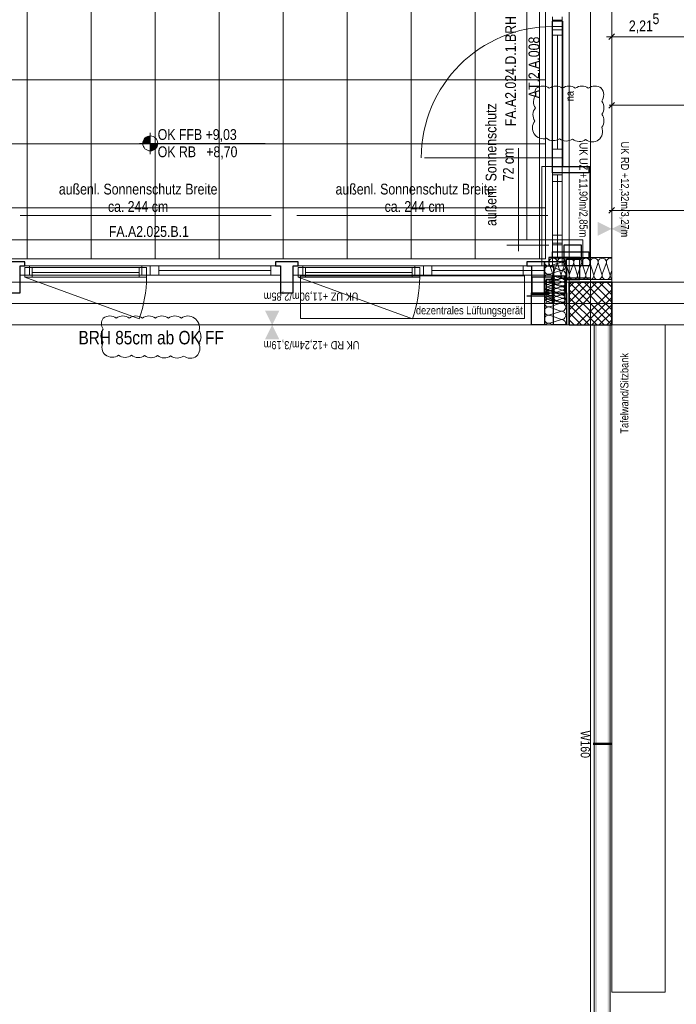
# Model space of a CAD drawing. Extents: x -620 to 300, y 62 to 1112.
# Tile 219 of 235: x -233 to -109, y 643 to 828. Entities that reach past the tile are written whole.
import ezdxf
from ezdxf.lldxf.tags import DXFTag

# ---------------------------------------------------------------- set-up
doc = ezdxf.new("R2010")
doc.units = 0
doc.layers.get('0').update_dxf_attribs({"lineweight": 13})
for name, color, linetype, lineweight, true_color in [('00 -Bauelemente -Gipskarton', 7, 'Continuous', 9, 0xff7fe6), ('30 -33 Aussenwände- 3 Aussenstützen', 7, 'Continuous', 50, 0x0000dd), ('30 -33 Aussenwände- 7 Fassade_ Elemente', 7, 'Continuous', 9, 0x00aacc), ('30 -34 Innenwände- 2 nichttragend', 7, 'Continuous', 18, 0xff7fe6), ('30 -35 Decken- 1 Konstruktion-Träger- Stahlbeton', 7, 'Continuous', 13, 0x33aa00), ('60- 61 allgemeine Ausstattung- 1 Möbel', 9, 'Continuous', 9, 0x808080), ('60- 61 allgemeine Ausstattung- 4 Terrassen', 9, 'Continuous', 9, 0x808080), ('70 -72 Beschriftung- 1 Beschriftung allgemein', 7, 'Continuous', 9, 0xff6633), ('70 -76 Bemaßung- 2 Allgemein', 9, 'Continuous', 5, 0x808080), ('70 -77 Revision- 2 Wolken', 7, 'Continuous', 18, 0x944cff)]:
    doc.layers.add(name, color=color, linetype=linetype, lineweight=lineweight, true_color=true_color)
for name, color, linetype, lineweight in [('30 -33 Aussenwände- 8 Sonnenschutz', 7, 'Continuous', 9), ('70 -71 Achsen- 1 Gebäudeachsen', 7, 'STRICHPUNKT2-A06CPVE5L0', 18), ('70 -72 Beschriftung- 5 Höhenkoten-A06CPVE2L0', 7, 'Continuous', 15), ('70 -75 Raumstempel- 3 Wandstempel', 7, 'Continuous', 50), ('Keine-A06CPVE4L0', 7, 'Continuous', 9)]:
    doc.layers.add(name, color=color, linetype=linetype, lineweight=lineweight)
doc.styles.get("Standard").update_dxf_attribs({"font": 'ARIALN.TTF'})
tags = doc.linetypes.add('grob-A06CPVE1L0', pattern=[14, 3, -8, 3]).pattern_tags.tags
tags[8:9] = [DXFTag(74, 4), DXFTag(75, 0), DXFTag(340, '0'), DXFTag(46, 0.0), DXFTag(50, 0.0), DXFTag(44, 0.0), DXFTag(45, 0.0)]
tags[6:7] = [DXFTag(74, 4), DXFTag(75, 0), DXFTag(340, '0'), DXFTag(46, 0.0), DXFTag(50, 0.0), DXFTag(44, 0.0), DXFTag(45, 0.0)]
tags[4:5] = [DXFTag(74, 4), DXFTag(75, 0), DXFTag(340, '0'), DXFTag(46, 0.0), DXFTag(50, 0.0), DXFTag(44, 0.0), DXFTag(45, 0.0)]
tags = doc.linetypes.add('STRICHPUNKT2-A06CPVE5L0', pattern=[12.7, 6.35, -3.175, 0, -3.175]).pattern_tags.tags
tags[10:11] = [DXFTag(74, 4), DXFTag(75, 0), DXFTag(340, '0'), DXFTag(46, 0.0), DXFTag(50, 0.0), DXFTag(44, 0.0), DXFTag(45, 0.0)]
tags[8:9] = [DXFTag(74, 4), DXFTag(75, 0), DXFTag(340, '0'), DXFTag(46, 0.0), DXFTag(50, 0.0), DXFTag(44, 0.0), DXFTag(45, 0.0)]
tags[6:7] = [DXFTag(74, 4), DXFTag(75, 0), DXFTag(340, '0'), DXFTag(46, 0.0), DXFTag(50, 0.0), DXFTag(44, 0.0), DXFTag(45, 0.0)]
tags[4:5] = [DXFTag(74, 4), DXFTag(75, 0), DXFTag(340, '0'), DXFTag(46, 0.0), DXFTag(50, 0.0), DXFTag(44, 0.0), DXFTag(45, 0.0)]

# ---------------------------------------------------------------- blocks, each defined once
blk = doc.blocks.new('Referenz-A06CPVE6L0')
at = {"layer": '00 -Bauelemente -Gipskarton', "color": 0, "linetype": 'Continuous', "lineweight": 0, "ltscale": 0.13}
for points in [[(-124.63, 770.45), (-124.88, 770.45), (-124.63, 613.45), (-124.88, 613.45)], [(-124.38, 770.45), (-124.63, 770.45), (-124.38, 613.45), (-124.63, 613.45)], [(-122.13, 770.45), (-122.38, 770.45), (-122.13, 613.45), (-122.38, 613.45)], [(-121.88, 770.45), (-122.13, 770.45), (-121.88, 613.45), (-122.13, 613.45)]]:
    blk.add_solid(points, dxfattribs=at)
at = {"layer": '30 -33 Aussenwände- 3 Aussenstützen', "color": 0, "lineweight": 9}
for p, q in [((-129.58, 778.45), (-121.58, 770.45)), ((-122.99, 778.45), (-129.58, 771.87)), ((-124.41, 778.45), (-129.58, 773.28)), ((-125.82, 778.45), (-129.58, 774.7)), ((-127.24, 778.45), (-129.58, 776.11)), ((-128.65, 778.45), (-129.58, 777.52)), ((-128.16, 778.45), (-121.58, 771.87)), ((-126.75, 778.45), (-121.58, 773.28)), ((-125.34, 778.45), (-121.58, 774.7)), ((-123.92, 778.45), (-121.58, 776.11)), ((-122.51, 778.45), (-121.58, 777.52)), ((-129.58, 777.04), (-122.99, 770.45)), ((-121.58, 777.04), (-128.16, 770.45)), ((-129.58, 775.62), (-124.41, 770.45)), ((-121.58, 775.62), (-126.75, 770.45)), ((-125.58, 775.45), (-125.58, 773.45)), ((-129.58, 774.21), (-125.82, 770.45)), ((-126.58, 774.45), (-124.58, 774.45)), ((-121.58, 774.21), (-125.34, 770.45)), ((-129.58, 772.8), (-127.24, 770.45)), ((-129.58, 771.38), (-128.65, 770.45)), ((-121.58, 772.8), (-123.92, 770.45)), ((-121.58, 771.38), (-122.51, 770.45))]:
    blk.add_line(p, q, dxfattribs=at)
at = {"layer": '30 -33 Aussenwände- 3 Aussenstützen', "color": 0, "linetype": 'Continuous', "lineweight": 25, "ltscale": 0.25}
for p, q in [((-121.58, 778.45), (-129.58, 778.45)), ((-129.58, 778.45), (-129.58, 770.45)), ((-121.58, 770.45), (-121.58, 778.45)), ((-129.58, 770.45), (-121.58, 770.45))]:
    blk.add_line(p, q, dxfattribs=at)
at = {"layer": '30 -33 Aussenwände- 7 Fassade_ Elemente', "color": 0, "linetype": 'grob-A06CPVE1L0', "ltscale": 0.13}
for p, q in [((-137.52, 833.45), (-137.52, 786.39)), ((-132.78, 827.35), (-132.78, 800.15)), ((-130.78, 827.35), (-130.78, 800.15)), ((-132.68, 801.75), (-132.68, 825.75)), ((-156.68, 801.75), (-132.68, 801.75)), ((-231.58, 779.4), (-210.15, 771.61)), ((-180.38, 779.4), (-158.95, 771.61)), ((-179.95, 779.65), (-137.95, 779.65)), ((-179.95, 771.65), (-179.95, 779.65)), ((-137.95, 779.65), (-137.95, 771.65)), ((-137.95, 771.65), (-179.95, 771.65))]:
    blk.add_line(p, q, dxfattribs=at)
at = {"layer": '30 -33 Aussenwände- 7 Fassade_ Elemente', "color": 0, "linetype": 'Continuous', "lineweight": 18, "ltscale": 0.18}
for p, q in [((-132.68, 826.35), (-132.68, 828.15)), ((-130.88, 828.15), (-130.88, 826.35)), ((-132.68, 800.15), (-132.68, 827.55)), ((-132.68, 827.55), (-130.88, 827.55)), ((-130.88, 826.35), (-132.68, 826.35)), ((-132.68, 824.75), (-132.68, 826.35)), ((-132.68, 826.35), (-130.88, 826.35)), ((-130.88, 827.55), (-130.88, 800.15)), ((-130.88, 826.35), (-130.88, 824.75)), ((-130.88, 824.75), (-132.68, 824.75)), ((-131.78, 803.35), (-131.78, 824.75)), ((-132.68, 801.75), (-132.68, 803.35)), ((-132.68, 803.35), (-130.88, 803.35)), ((-130.88, 803.35), (-130.88, 801.75)), ((-130.88, 801.75), (-132.68, 801.75)), ((-132.68, 800.15), (-132.68, 801.75)), ((-132.68, 801.75), (-130.88, 801.75)), ((-130.88, 801.75), (-130.88, 800.15)), ((-130.88, 800.15), (-132.68, 800.15)), ((-130.88, 800.15), (-132.68, 800.15)), ((-132.68, 797.35), (-132.68, 798.95)), ((-132.68, 798.95), (-130.88, 798.95)), ((-130.88, 798.95), (-130.88, 797.35)), ((-130.88, 797.35), (-132.68, 797.35)), ((-131.78, 785.45), (-131.78, 797.35)), ((-131.78, 790.14), (-131.78, 785.75)), ((-130.88, 787.29), (-132.68, 787.29)), ((-132.68, 787.29), (-132.68, 785.45)), ((-132.68, 785.75), (-130.88, 785.75)), ((-132.68, 784.15), (-132.68, 785.75)), ((-130.88, 785.45), (-130.88, 787.29)), ((-130.88, 785.75), (-130.88, 784.15)), ((-132.68, 785.45), (-130.88, 785.45)), ((-130.88, 784.15), (-132.68, 784.15)), ((-133.38, 782.25), (-133.38, 781.55)), ((-130.08, 782.25), (-133.38, 782.25)), ((-130.08, 776.45), (-130.08, 782.25)), ((-232.48, 781.55), (-230.68, 781.55)), ((-232.48, 779.75), (-232.48, 781.55)), ((-231.58, 781.2), (-230.18, 781.2)), ((-231.58, 779.4), (-231.58, 781.2)), ((-230.68, 781.55), (-230.68, 779.75)), ((-230.18, 781.2), (-230.18, 779.4)), ((-210.18, 780.3), (-230.18, 780.3)), ((-210.18, 781.2), (-208.78, 781.2)), ((-210.18, 779.4), (-210.18, 781.2)), ((-209.68, 781.55), (-208.08, 781.55)), ((-209.68, 779.75), (-209.68, 781.55)), ((-208.78, 781.2), (-208.78, 779.4)), ((-208.08, 781.55), (-206.48, 781.55)), ((-208.08, 779.75), (-208.08, 781.55)), ((-206.48, 781.55), (-206.48, 779.75)), ((-206.48, 780.65), (-185.48, 780.65)), ((-185.48, 781.55), (-183.68, 781.55)), ((-185.48, 779.75), (-185.48, 781.55)), ((-183.68, 781.55), (-183.68, 779.75)), ((-181.28, 781.55), (-179.48, 781.55)), ((-181.28, 779.75), (-181.28, 781.55)), ((-180.38, 781.2), (-178.98, 781.2)), ((-180.38, 779.4), (-180.38, 781.2)), ((-179.48, 781.55), (-179.48, 779.75)), ((-178.98, 781.2), (-178.98, 779.4)), ((-158.98, 780.3), (-178.98, 780.3)), ((-158.98, 781.2), (-157.58, 781.2)), ((-158.98, 779.4), (-158.98, 781.2)), ((-158.48, 781.55), (-156.88, 781.55)), ((-158.48, 779.75), (-158.48, 781.55)), ((-157.58, 781.2), (-157.58, 779.4)), ((-156.88, 781.55), (-156.88, 779.75)), ((-156.88, 781.55), (-155.28, 781.55)), ((-155.28, 781.55), (-155.28, 779.75)), ((-155.28, 780.65), (-134.28, 780.65)), ((-141.27, 780.65), (-138.22, 780.65)), ((-138.22, 781.55), (-136.62, 781.55)), ((-138.22, 779.75), (-138.22, 781.55)), ((-136.62, 781.55), (-136.62, 779.75)), ((-134.28, 781.55), (-132.48, 781.55)), ((-134.28, 779.75), (-134.28, 781.55)), ((-133.38, 781.55), (-132.48, 781.55)), ((-132.48, 781.55), (-132.48, 776.45)), ((-132.48, 781.55), (-132.48, 779.75)), ((-230.68, 779.75), (-232.48, 779.75)), ((-230.18, 779.4), (-231.58, 779.4)), ((-208.78, 779.4), (-210.18, 779.4)), ((-208.08, 779.75), (-209.68, 779.75)), ((-206.48, 779.75), (-208.08, 779.75)), ((-183.68, 779.75), (-185.48, 779.75)), ((-179.48, 779.75), (-181.28, 779.75)), ((-178.98, 779.4), (-180.38, 779.4)), ((-157.58, 779.4), (-158.98, 779.4)), ((-156.88, 779.75), (-158.48, 779.75)), ((-155.28, 779.75), (-156.88, 779.75)), ((-136.62, 779.75), (-138.22, 779.75)), ((-132.48, 779.75), (-134.28, 779.75)), ((-132.48, 776.45), (-130.08, 776.45))]:
    blk.add_line(p, q, dxfattribs=at)
at = {"layer": '30 -33 Aussenwände- 7 Fassade_ Elemente', "color": 0, "linetype": 'Continuous', "ltscale": 0.13}
for p, q in [((-132.68, 825.75), (-132.68, 827.35)), ((-132.68, 827.35), (-130.88, 827.35)), ((-130.88, 827.35), (-130.88, 825.75)), ((-130.88, 825.75), (-132.68, 825.75)), ((-132.68, 801.75), (-132.68, 825.75)), ((-132.68, 825.75), (-130.88, 825.75)), ((-130.88, 825.75), (-130.88, 801.75)), ((-132.68, 800.15), (-132.68, 801.75)), ((-132.68, 801.75), (-130.88, 801.75)), ((-130.88, 801.75), (-132.68, 801.75)), ((-130.88, 801.75), (-130.88, 800.15)), ((-130.88, 800.15), (-132.68, 800.15)), ((-130.88, 798.95), (-132.68, 798.95)), ((-132.68, 798.95), (-132.68, 785.45)), ((-130.88, 785.45), (-130.88, 798.95)), ((-132.68, 790.14), (-132.68, 784.15)), ((-130.88, 784.15), (-130.88, 790.14)), ((-126.98, 786.39), (-289.18, 786.39)), ((-141.27, 786.39), (-133.38, 786.39)), ((-126.98, 781.55), (-126.98, 786.39)), ((-141.27, 785.39), (-133.38, 785.39)), ((-132.68, 785.45), (-130.88, 785.45)), ((-132.68, 784.15), (-130.88, 784.15)), ((-133.22, 781.51), (-131.22, 782.16)), ((-127.58, 783.09), (-121.58, 783.09)), ((-127.58, 778.95), (-127.58, 783.09)), ((-121.58, 783.09), (-121.58, 778.95)), ((-232.48, 781.55), (-208.08, 781.55)), ((-232.48, 779.75), (-232.48, 781.55)), ((-231.58, 781.2), (-208.78, 781.2)), ((-231.58, 779.4), (-231.58, 781.2)), ((-208.78, 781.2), (-208.78, 779.4)), ((-208.08, 781.55), (-208.08, 779.75)), ((-208.08, 781.55), (-183.68, 781.55)), ((-183.68, 781.55), (-183.68, 779.75)), ((-181.28, 781.55), (-156.88, 781.55)), ((-181.28, 779.75), (-181.28, 781.55)), ((-180.38, 781.2), (-157.58, 781.2)), ((-180.38, 779.4), (-180.38, 781.2)), ((-157.58, 781.2), (-157.58, 779.4)), ((-156.88, 781.55), (-132.48, 781.55)), ((-156.88, 779.75), (-156.88, 781.55)), ((-141.27, 781.55), (-136.62, 781.55)), ((-136.62, 781.55), (-136.62, 779.75)), ((-132.64, 779.95), (-133.29, 781.95)), ((-131.22, 780.7), (-133.22, 781.44)), ((-133.22, 779.98), (-131.22, 780.62)), ((-133.22, 779.98), (-131.22, 780.62)), ((-131.83, 781.95), (-132.57, 779.95)), ((-132.48, 781.55), (-132.48, 779.75)), ((-131.11, 779.95), (-131.75, 781.95)), ((-131.11, 779.95), (-131.75, 781.95)), ((-130.3, 781.95), (-131.04, 779.95)), ((-130.3, 781.95), (-131.04, 779.95)), ((-129.58, 779.95), (-130.22, 781.95)), ((-130.08, 770.45), (-130.08, 781.55)), ((-130.08, 781.55), (-126.98, 781.55)), ((-128.76, 781.95), (-129.5, 779.95)), ((-128.05, 779.95), (-128.69, 781.95)), ((-127.23, 781.95), (-127.97, 779.95)), ((-126.51, 779.95), (-127.16, 781.95)), ((-125.7, 781.95), (-126.44, 779.95)), ((-124.98, 779.95), (-125.63, 781.95)), ((-124.98, 779.95), (-125.63, 781.95)), ((-124.17, 781.95), (-124.91, 779.95)), ((-124.17, 781.95), (-124.91, 779.95)), ((-123.45, 779.95), (-124.09, 781.95)), ((-123.45, 779.95), (-124.09, 781.95)), ((-122.64, 781.95), (-123.38, 779.95)), ((-121.92, 779.95), (-122.56, 781.95)), ((-121.84, 779.95), (-121.58, 780.67)), ((-208.08, 779.75), (-232.48, 779.75)), ((-208.78, 779.4), (-231.58, 779.4)), ((-183.68, 779.75), (-208.08, 779.75)), ((-156.88, 779.75), (-181.28, 779.75)), ((-157.58, 779.4), (-180.38, 779.4)), ((-132.48, 779.75), (-156.88, 779.75)), ((-136.62, 779.75), (-141.27, 779.75)), ((-132.98, 778.73), (-133.58, 778.92)), ((-133.58, 778.49), (-132.98, 778.71)), ((-132.98, 778.27), (-133.58, 778.46)), ((-132.98, 778.27), (-133.58, 778.46)), ((-131.22, 779.17), (-133.22, 779.91)), ((-131.22, 779.17), (-133.22, 779.91)), ((-133.22, 778.45), (-131.22, 779.09)), ((-131.22, 777.64), (-133.22, 778.37)), ((-130.88, 779.28), (-131.88, 779.61)), ((-131.88, 778.88), (-130.88, 779.25)), ((-130.88, 778.52), (-131.88, 778.84)), ((-130.88, 778.52), (-131.88, 778.84)), ((-131.88, 778.11), (-130.88, 778.48)), ((-131.88, 778.11), (-130.88, 778.48)), ((-121.58, 778.95), (-127.58, 778.95)), ((-133.58, 778.03), (-132.98, 778.25)), ((-133.58, 778.03), (-132.98, 778.25)), ((-132.98, 777.81), (-133.58, 778)), ((-133.58, 777.57), (-132.98, 777.79)), ((-132.98, 777.35), (-133.58, 777.55)), ((-133.58, 777.11), (-132.98, 777.33)), ((-132.98, 776.89), (-133.58, 777.09)), ((-133.58, 776.65), (-132.98, 776.87)), ((-132.98, 776.43), (-133.58, 776.63)), ((-133.22, 776.92), (-131.22, 777.56)), ((-131.22, 776.1), (-133.22, 776.84)), ((-130.88, 777.75), (-131.88, 778.07)), ((-131.88, 777.34), (-130.88, 777.71)), ((-130.88, 776.99), (-131.88, 777.31)), ((-131.88, 776.58), (-130.88, 776.95)), ((-130.88, 776.22), (-131.88, 776.54)), ((-130.88, 776.22), (-131.88, 776.54)), ((-134.22, 776.45), (-130.08, 776.45)), ((-134.22, 770.45), (-134.22, 776.45)), ((-133.58, 776.19), (-132.98, 776.41)), ((-132.98, 775.97), (-133.58, 776.17)), ((-133.58, 775.73), (-132.98, 775.95)), ((-132.98, 775.51), (-133.58, 775.71)), ((-132.98, 775.51), (-133.58, 775.71)), ((-133.58, 775.27), (-132.98, 775.49)), ((-133.58, 775.27), (-132.98, 775.49)), ((-132.98, 775.05), (-133.58, 775.25)), ((-132.98, 775.05), (-133.58, 775.25)), ((-133.58, 774.81), (-132.98, 775.03)), ((-132.98, 774.59), (-133.58, 774.79)), ((-133.22, 775.39), (-131.22, 776.03)), ((-131.22, 774.57), (-133.22, 775.31)), ((-131.88, 775.81), (-130.88, 776.18)), ((-131.88, 775.81), (-130.88, 776.18)), ((-130.88, 775.45), (-131.88, 775.77)), ((-130.88, 775.45), (-131.88, 775.77)), ((-131.88, 775.05), (-130.88, 775.42)), ((-130.88, 774.69), (-131.88, 775.01)), ((-130.08, 776.45), (-130.08, 770.45)), ((-125.58, 775.45), (-125.58, 773.45)), ((-125.58, 775.45), (-125.58, 773.45)), ((-125.58, 775.45), (-125.58, 773.45)), ((-132.98, 774.57), (-133.3, 774.45)), ((-133.22, 773.85), (-131.22, 774.5)), ((-133.22, 773.85), (-131.22, 774.5)), ((-131.22, 773.04), (-133.22, 773.78)), ((-131.22, 773.04), (-133.22, 773.78)), ((-133.22, 772.32), (-131.22, 772.96)), ((-133.22, 772.32), (-131.22, 772.96)), ((-130.88, 774.65), (-131.41, 774.45)), ((-124.58, 774.45), (-126.58, 774.45)), ((-126.58, 774.45), (-124.58, 774.45)), ((-124.58, 774.45), (-126.58, 774.45)), ((-131.22, 771.51), (-133.22, 772.25)), ((-133.22, 770.79), (-131.22, 771.43)), ((-286.08, 770.45), (-130.08, 770.45)), ((-136.62, 770.45), (-141.27, 770.45)), ((-130.08, 770.45), (-134.22, 770.45)), ((-133.22, 770.71), (-132.51, 770.45))]:
    blk.add_line(p, q, dxfattribs=at)
at = {"layer": '30 -33 Aussenwände- 7 Fassade_ Elemente', "color": 0}
for p, q in [((-134.68, 781.55), (-134.68, 800.15)), ((-134.68, 800.15), (-132.68, 800.15)), ((-132.68, 800.15), (-132.68, 798.55)), ((-130.88, 800.15), (-132.68, 800.15)), ((-130.88, 800.15), (-132.68, 800.15)), ((-130.88, 798.55), (-130.88, 800.15)), ((-125.68, 800.15), (-130.88, 800.15)), ((-125.68, 781.55), (-125.68, 800.15)), ((-132.68, 798.55), (-130.88, 798.55)), ((-130.88, 798.55), (-132.68, 798.55)), ((-132.68, 783.15), (-132.68, 798.55)), ((-132.68, 783.15), (-132.68, 798.55)), ((-132.68, 798.55), (-130.88, 798.55)), ((-131.78, 798.55), (-131.78, 783.15)), ((-130.88, 798.55), (-130.88, 783.15)), ((-132.68, 781.55), (-132.68, 783.15)), ((-132.68, 783.15), (-130.88, 783.15)), ((-130.88, 783.15), (-132.68, 783.15)), ((-130.88, 783.15), (-132.68, 783.15)), ((-130.88, 783.15), (-130.88, 781.55)), ((-132.68, 781.55), (-134.68, 781.55)), ((-130.88, 781.55), (-132.68, 781.55)), ((-130.88, 781.55), (-132.68, 781.55)), ((-130.88, 781.55), (-125.68, 781.55))]:
    blk.add_line(p, q, dxfattribs=at)
at = {"layer": '30 -33 Aussenwände- 7 Fassade_ Elemente', "color": 0, "linetype": 'Continuous', "lineweight": 25, "ltscale": 0.25}
for p, q in [((-132.68, 798.95), (-132.68, 800.15)), ((-132.68, 800.15), (-125.88, 800.15)), ((-125.88, 798.95), (-132.68, 798.95)), ((-125.88, 800.15), (-125.88, 798.95)), ((-132.68, 782.95), (-132.68, 784.15)), ((-132.68, 784.15), (-125.88, 784.15)), ((-127.28, 785.39), (-130.58, 785.39)), ((-130.58, 785.39), (-130.58, 781.55)), ((-127.28, 782.75), (-127.28, 785.39)), ((-125.88, 784.15), (-125.88, 782.95)), ((-231.58, 782.25), (-235.78, 782.25)), ((-231.58, 781.55), (-231.58, 782.25)), ((-184.58, 782.25), (-184.58, 781.55)), ((-180.38, 782.25), (-184.58, 782.25)), ((-180.38, 781.55), (-180.38, 782.25)), ((-137.52, 782.25), (-137.52, 781.55)), ((-134.22, 782.25), (-137.52, 782.25)), ((-134.22, 776.45), (-134.22, 782.25)), ((-133.38, 782.25), (-134.22, 782.25)), ((-134.22, 782.25), (-134.22, 776.45)), ((-127.58, 783.09), (-133.38, 783.09)), ((-133.38, 783.09), (-133.38, 782.25)), ((-133.38, 782.25), (-133.38, 781.55)), ((-130.08, 782.25), (-133.38, 782.25)), ((-125.88, 782.95), (-132.68, 782.95)), ((-130.08, 781.55), (-130.08, 782.75)), ((-130.08, 782.75), (-127.28, 782.75)), ((-130.08, 776.45), (-130.08, 782.25)), ((-127.58, 778.95), (-127.58, 783.09)), ((-232.48, 776.45), (-232.48, 781.55)), ((-232.48, 781.55), (-231.58, 781.55)), ((-184.58, 781.55), (-183.68, 781.55)), ((-183.68, 781.55), (-183.68, 776.45)), ((-181.28, 776.45), (-181.28, 781.55)), ((-181.28, 781.55), (-180.38, 781.55)), ((-137.52, 781.55), (-136.62, 781.55)), ((-136.62, 781.55), (-136.62, 776.45)), ((-133.38, 781.55), (-132.48, 781.55)), ((-132.48, 781.55), (-132.48, 776.45)), ((-130.58, 781.55), (-130.08, 781.55)), ((-125.58, 781.55), (-130.08, 781.55)), ((-130.08, 781.55), (-130.08, 779.25)), ((-136.52, 776.15), (-136.52, 779.45)), ((-136.52, 779.45), (-132.68, 779.45)), ((-132.68, 778.95), (-133.88, 778.95)), ((-133.88, 778.95), (-133.88, 776.15)), ((-132.68, 774.45), (-132.68, 779.65)), ((-132.68, 779.65), (-130.38, 779.65)), ((-132.68, 779.45), (-132.68, 778.95)), ((-130.38, 779.65), (-130.38, 774.45)), ((-130.08, 779.25), (-125.58, 779.25)), ((-130.08, 776.45), (-130.08, 778.95)), ((-130.08, 778.95), (-127.58, 778.95)), ((-234.88, 776.45), (-232.48, 776.45)), ((-183.68, 776.45), (-181.28, 776.45)), ((-132.68, 775.85), (-137.52, 775.85)), ((-136.62, 776.45), (-134.22, 776.45)), ((-136.62, 776.45), (-134.22, 776.45)), ((-136.62, 770.45), (-136.62, 776.45)), ((-133.88, 776.15), (-136.52, 776.15)), ((-134.22, 776.45), (-134.22, 770.45)), ((-134.22, 776.45), (-130.08, 776.45)), ((-132.48, 776.45), (-130.08, 776.45)), ((-132.48, 770.45), (-132.48, 776.45)), ((-130.08, 776.45), (-130.08, 770.45)), ((-134.22, 770.45), (-136.62, 770.45)), ((-130.08, 770.45), (-132.48, 770.45))]:
    blk.add_line(p, q, dxfattribs=at)
at = {"layer": '30 -33 Aussenwände- 7 Fassade_ Elemente', "color": 0, "linetype": 'grob-A06CPVE1L0', "ltscale": 0.13}
for centre, major_axis, end_param in [((-132.68, 801.75), (0, 24.6), 1.570796), ((-231.58, 779.4), (21.42, -7.8), 0.349066), ((-180.38, 779.4), (21.42, -7.8), 0.349066)]:
    blk.add_ellipse(centre, major_axis=major_axis, ratio=1, start_param=0, end_param=end_param, dxfattribs=at)
at = {"layer": '30 -33 Aussenwände- 7 Fassade_ Elemente', "color": 0, "linetype": 'Continuous', "ltscale": 0.13}
for centre, major_axis, end_param in [((-133.45, 782.24), (-0.765, 0.011), 1.896254), ((-132.56, 782.19), (0.729, -0.235), 3.765224), ((-131.03, 782.19), (0.729, -0.235), 3.765224), ((-131.03, 782.19), (0.729, -0.235), 3.765224), ((-130.98, 781.43), (-0.235, -0.729), 3.765224), ((-129.49, 782.19), (0.729, -0.235), 3.765224), ((-127.96, 782.19), (0.729, -0.235), 3.765224), ((-126.43, 782.19), (0.729, -0.235), 3.765224), ((-124.9, 782.19), (0.729, -0.235), 3.765224), ((-124.9, 782.19), (-0.449, 0.62), 1.255075), ((-124.9, 782.19), (0.449, 0.62), 1.255075), ((-124.9, 782.19), (0.729, -0.235), 1.255075), ((-123.36, 782.19), (0.729, -0.235), 3.765224), ((-123.36, 782.19), (-0.449, 0.62), 1.255075), ((-123.36, 782.19), (0.449, 0.62), 1.255075), ((-123.36, 782.19), (0.729, -0.235), 1.255075), ((-121.83, 782.19), (0.254, 0.722), 2.221138), ((-133.45, 780.71), (0.235, 0.729), 3.764652), ((-133.45, 780.71), (0.235, 0.729), 3.764652), ((-130.98, 779.9), (-0.235, -0.729), 3.765224), ((-130.98, 779.9), (-0.235, -0.729), 3.765224), ((-133.45, 779.18), (0.235, 0.729), 3.764652), ((-133.45, 779.18), (0.235, 0.729), 3.764652), ((-133.45, 777.65), (0.235, 0.729), 3.764652), ((-133.65, 778.71), (0.07, 0.219), 3.765224), ((-133.65, 778.25), (0.07, 0.219), 3.765224), ((-133.65, 778.25), (0.07, 0.219), 3.765224), ((-133.37, 779.72), (-0.011, -0.765), 1.896254), ((-132.91, 778.95), (-0.07, -0.219), 1.896254), ((-132.91, 778.49), (-0.07, -0.219), 3.764652), ((-132.91, 778.49), (-0.07, -0.219), 3.764652), ((-131.84, 779.72), (-0.729, 0.235), 3.764652), ((-131.84, 779.72), (-0.729, 0.235), 3.764652), ((-132, 779.24), (0.117, 0.364), 3.765224), ((-132, 778.47), (0.117, 0.364), 3.765224), ((-132, 778.47), (0.117, 0.364), 3.765224), ((-130.98, 778.36), (-0.235, -0.729), 3.765224), ((-130.31, 779.72), (-0.729, 0.235), 3.764652), ((-130.31, 779.72), (-0.729, 0.235), 3.764652), ((-130.76, 779.65), (-0.117, -0.364), 1.896254), ((-130.76, 778.88), (-0.117, -0.364), 3.764652), ((-130.76, 778.88), (-0.117, -0.364), 3.764652), ((-130.76, 778.12), (-0.117, -0.364), 3.764652), ((-130.76, 778.12), (-0.117, -0.364), 3.764652), ((-128.78, 779.72), (-0.729, 0.235), 3.764652), ((-127.24, 779.72), (-0.729, 0.235), 3.764652), ((-125.71, 779.72), (-0.729, 0.235), 3.764652), ((-125.71, 779.72), (-0.729, 0.235), 1.254884), ((-125.71, 779.72), (-0.449, -0.62), 1.254884), ((-125.71, 779.72), (0.449, -0.62), 1.254884), ((-124.18, 779.72), (-0.729, 0.235), 3.764652), ((-124.18, 779.72), (-0.729, 0.235), 1.254884), ((-124.18, 779.72), (-0.449, -0.62), 1.254884), ((-124.18, 779.72), (0.449, -0.62), 1.254884), ((-122.65, 779.72), (-0.729, 0.235), 1.254884), ((-122.65, 779.72), (-0.449, -0.62), 1.254884), ((-122.65, 779.72), (0.449, -0.62), 1.254884), ((-121.11, 779.72), (-0.729, 0.235), 1.231749), ((-133.45, 776.11), (0.235, 0.729), 3.764652), ((-133.65, 777.79), (0.07, 0.219), 3.765224), ((-133.65, 777.33), (0.07, 0.219), 3.765224), ((-133.65, 776.87), (0.07, 0.219), 3.765224), ((-133.65, 776.41), (0.07, 0.219), 3.765224), ((-132.91, 778.03), (-0.07, -0.219), 3.764652), ((-132.91, 778.03), (-0.07, -0.219), 3.764652), ((-132.91, 777.57), (-0.07, -0.219), 3.764652), ((-132.91, 777.11), (-0.07, -0.219), 3.764652), ((-132.91, 776.65), (-0.07, -0.219), 3.764652), ((-132, 777.71), (0.117, 0.364), 3.765224), ((-132, 776.94), (0.117, 0.364), 3.765224), ((-132, 776.18), (0.117, 0.364), 3.765224), ((-132, 776.18), (0.117, 0.364), 1.255075), ((-130.98, 776.83), (-0.235, -0.729), 3.765224), ((-130.76, 777.35), (-0.117, -0.364), 3.764652), ((-130.76, 776.58), (-0.117, -0.364), 3.764652), ((-130.76, 776.58), (0.31, 0.225), 1.254884), ((-130.76, 776.58), (0.31, -0.225), 1.254884), ((-133.45, 774.58), (0.235, 0.729), 3.764652), ((-133.45, 774.58), (-0.62, 0.449), 1.254884), ((-133.45, 774.58), (0.235, 0.729), 1.254884), ((-133.65, 775.95), (0.07, 0.219), 3.765224), ((-133.65, 775.49), (0.07, 0.219), 3.765224), ((-133.65, 775.49), (-0.186, 0.135), 1.255075), ((-133.65, 775.03), (0.07, 0.219), 3.765224), ((-133.65, 775.03), (-0.186, 0.135), 1.255075), ((-133.65, 774.57), (0.07, 0.219), 2.411197), ((-133.65, 775.49), (0.07, 0.219), 1.255075), ((-133.65, 775.49), (-0.186, -0.135), 1.255075), ((-133.65, 775.03), (0.07, 0.219), 1.255075), ((-133.65, 775.03), (-0.186, -0.135), 1.255075), ((-132.91, 776.19), (-0.07, -0.219), 3.764652), ((-132.91, 775.73), (-0.07, -0.219), 3.764652), ((-132.91, 775.73), (0.186, 0.135), 1.254884), ((-132.91, 775.73), (-0.07, -0.219), 1.254884), ((-132.91, 775.27), (-0.07, -0.219), 3.764652), ((-132.91, 775.27), (0.186, 0.135), 1.254884), ((-132.91, 775.27), (-0.07, -0.219), 1.254884), ((-132.91, 774.81), (0.186, 0.135), 1.254884), ((-132.91, 774.81), (-0.07, -0.219), 1.254884), ((-132.91, 775.73), (0.186, -0.135), 1.254884), ((-132.91, 775.27), (0.186, -0.135), 1.254884), ((-132.91, 774.81), (0.186, -0.135), 1.254884), ((-132, 774.64), (0.117, 0.364), 2.405647), ((-132, 776.18), (-0.31, 0.225), 1.255075), ((-132, 775.41), (0.117, 0.364), 3.765224), ((-132, 775.41), (-0.31, 0.225), 1.255075), ((-132, 776.18), (-0.31, -0.225), 1.255075), ((-132, 775.41), (0.117, 0.364), 1.255075), ((-132, 775.41), (-0.31, -0.225), 1.255075), ((-130.98, 775.3), (-0.235, -0.729), 3.765224), ((-130.76, 776.58), (-0.117, -0.364), 1.254884), ((-130.76, 775.82), (-0.117, -0.364), 3.764652), ((-130.76, 775.82), (0.31, 0.225), 1.254884), ((-130.76, 775.82), (-0.117, -0.364), 1.254884), ((-130.76, 775.05), (0.31, 0.225), 1.254884), ((-130.76, 775.05), (-0.117, -0.364), 1.254884), ((-130.76, 774.29), (0.344, 0.168), 1.428714), ((-130.76, 775.82), (0.31, -0.225), 1.254884), ((-130.76, 775.05), (0.31, -0.225), 1.254884), ((-133.45, 773.05), (0.235, 0.729), 3.764652), ((-133.45, 773.05), (-0.62, 0.449), 1.254884), ((-133.45, 774.58), (-0.62, -0.449), 1.254884), ((-133.45, 773.05), (0.235, 0.729), 1.254884), ((-132.9, 774.35), (0.207, 0.1), 1.434048), ((-130.98, 773.77), (-0.235, -0.729), 3.765224), ((-130.98, 773.77), (0.62, 0.449), 1.255075), ((-130.98, 773.77), (-0.235, -0.729), 1.255075), ((-130.98, 772.24), (-0.235, -0.729), 3.765224), ((-130.98, 772.24), (0.62, 0.449), 1.255075), ((-130.98, 773.77), (0.62, -0.449), 1.255075), ((-133.45, 771.52), (-0.62, 0.449), 1.254884), ((-133.45, 773.05), (-0.62, -0.449), 1.254884), ((-133.45, 771.52), (0.235, 0.729), 1.254884), ((-133.45, 771.52), (-0.62, -0.449), 1.254884), ((-130.98, 772.24), (-0.235, -0.729), 1.255075), ((-130.98, 770.7), (0.723, -0.25), 2.215664), ((-130.98, 772.24), (0.62, -0.449), 1.255075), ((-133.45, 769.99), (0.235, 0.729), 1.225237)]:
    blk.add_ellipse(centre, major_axis=major_axis, ratio=1, start_param=0, end_param=end_param, dxfattribs=at)
at = {"layer": '30 -33 Aussenwände- 8 Sonnenschutz', "color": 0, "linetype": 'Continuous', "ltscale": 0.13}
for p, q in [((-139.08, 803.54), (-139.08, 784.3)), ((-185.43, 790.93), (-232.43, 790.93)), ((-133.58, 790.93), (-180.58, 790.93))]:
    blk.add_line(p, q, dxfattribs=at)
at = {"layer": '30 -34 Innenwände- 2 nichttragend', "color": 0, "linetype": 'Continuous', "ltscale": 0.18}
for p, q in [((-124.88, 770.45), (-124.88, 613.45)), ((-124.88, 770.45), (-121.88, 770.45)), ((-121.88, 770.45), (-121.88, 613.45))]:
    blk.add_line(p, q, dxfattribs=at)
at = {"layer": '30 -35 Decken- 1 Konstruktion-Träger- Stahlbeton', "color": 0, "linetype": 'grob-A06CPVE1L0', "lineweight": -2, "ltscale": 0.13}
for p, q in [((-129.58, 778.45), (-129.58, 995.45)), ((-121.58, 778.45), (-121.58, 995.45)), ((-129.58, 778.45), (-451.58, 778.45)), ((76.59, 778.45), (-121.58, 778.45)), ((-129.58, 770.45), (-451.58, 770.45)), ((76.59, 770.45), (-121.58, 770.45))]:
    blk.add_line(p, q, dxfattribs=at)
at = {"layer": '30 -35 Decken- 1 Konstruktion-Träger- Stahlbeton', "color": 0, "lineweight": 35}
for p, q in [((-129.58, 770.45), (-129.58, 778.45)), ((-129.58, 778.45), (-121.58, 778.45)), ((-121.58, 770.45), (-121.58, 778.45))]:
    blk.add_line(p, q, dxfattribs=at)
at = {"layer": '60- 61 allgemeine Ausstattung- 1 Möbel', "color": 0, "linetype": 'Continuous', "ltscale": 0.13}
for p, q in [((-121.58, 770.45), (-111.58, 770.45)), ((-121.58, 645.45), (-121.58, 770.45)), ((-111.58, 770.45), (-111.58, 645.45)), ((-111.58, 645.45), (-121.58, 645.45))]:
    blk.add_line(p, q, dxfattribs=at)
at = {"layer": '60- 61 allgemeine Ausstattung- 4 Terrassen', "color": 0}
for p, q in [((-231.16, 782.85), (-231.16, 839.34)), ((-219.16, 782.85), (-219.16, 839.35)), ((-207.16, 782.85), (-207.16, 839.35)), ((-195.16, 782.85), (-195.16, 839.35)), ((-183.16, 782.85), (-183.16, 839.36)), ((-171.16, 782.85), (-171.16, 839.36)), ((-159.16, 782.85), (-159.16, 839.36)), ((-147.16, 782.85), (-147.16, 839.37)), ((-135.16, 782.85), (-135.16, 839.37)), ((-133.98, 782.85), (-133.98, 839.37)), ((-453.08, 816.39), (-133.98, 816.39)), ((-453.08, 804.39), (-133.98, 804.39)), ((-453.08, 792.39), (-133.98, 792.39)), ((-453.08, 782.85), (-133.98, 782.85))]:
    blk.add_line(p, q, dxfattribs=at)
at = {"layer": '70 -71 Achsen- 1 Gebäudeachsen', "color": 0, "linetype": 'STRICHPUNKT2-A06CPVE5L0', "ltscale": 0.18}
for p, q in [((-125.58, 1084.39), (-125.58, 84.95)), ((-538.63, 774.45), (76.59, 774.45))]:
    blk.add_line(p, q, dxfattribs=at)
at = {"layer": '70 -72 Beschriftung- 5 Höhenkoten-A06CPVE2L0', "color": 0, "linetype": 'Continuous', "ltscale": 0.15}
for p, q in [((-208.08, 802.45), (-208.08, 806.45)), ((-210.08, 804.45), (-186.52, 804.45)), ((-209.48, 804.45), (-208.08, 804.45)), ((-208.08, 804.45), (-209.48, 804.45)), ((-208.08, 804.45), (-208.08, 805.85)), ((-208.08, 805.85), (-208.08, 804.45)), ((-206.68, 804.45), (-208.08, 804.45)), ((-208.08, 804.45), (-208.08, 803.05)), ((-208.08, 804.45), (-206.68, 804.45)), ((-208.08, 803.05), (-208.08, 804.45))]:
    blk.add_line(p, q, dxfattribs=at)
for major_axis in [(0, 1.4), (-1.4, 0), (1.4, 0), (0, -1.4)]:
    blk.add_ellipse((-208.08, 804.45), major_axis=major_axis, ratio=1, start_param=0, end_param=1.570796, dxfattribs=at)
at = {"layer": '70 -72 Beschriftung- 5 Höhenkoten-A06CPVE2L0', "color": 0, "lineweight": 0}
for points in [[(-209.46, 804.45), (-209.48, 804.45), (-209.46, 804.67)], [(-209.41, 804.45), (-209.46, 804.67), (-209.41, 804.89)], [(-209.46, 804.45), (-209.46, 804.67), (-209.41, 804.45)], [(-209.33, 804.45), (-209.41, 804.89), (-209.33, 805.09)], [(-209.41, 804.45), (-209.41, 804.89), (-209.33, 804.45)], [(-209.21, 804.45), (-209.33, 805.09), (-209.21, 805.28)], [(-209.33, 804.45), (-209.33, 805.09), (-209.21, 804.45)], [(-209.07, 804.45), (-209.21, 805.28), (-209.07, 805.44)], [(-209.21, 804.45), (-209.21, 805.28), (-209.07, 804.45)], [(-208.9, 804.45), (-209.07, 805.44), (-208.9, 805.59)], [(-209.07, 804.45), (-209.07, 805.44), (-208.9, 804.45)], [(-208.71, 804.45), (-208.9, 805.59), (-208.71, 805.7)], [(-208.9, 804.45), (-208.9, 805.59), (-208.71, 804.45)], [(-208.51, 804.45), (-208.71, 805.7), (-208.51, 805.78)], [(-208.71, 804.45), (-208.71, 805.7), (-208.51, 804.45)], [(-208.3, 804.45), (-208.51, 805.78), (-208.3, 805.84)], [(-208.51, 804.45), (-208.51, 805.78), (-208.3, 804.45)], [(-208.08, 804.45), (-208.3, 805.84), (-208.08, 805.85)], [(-208.3, 804.45), (-208.3, 805.84), (-208.08, 804.45)], [(-208.08, 803.05), (-208.08, 804.45), (-207.86, 803.07)], [(-207.86, 803.07), (-208.08, 804.45), (-207.86, 804.45)], [(-207.86, 803.07), (-207.86, 804.45), (-207.65, 803.12)], [(-207.65, 803.12), (-207.86, 804.45), (-207.65, 804.45)], [(-207.65, 803.12), (-207.65, 804.45), (-207.44, 803.21)], [(-207.44, 803.21), (-207.65, 804.45), (-207.44, 804.45)], [(-207.44, 803.21), (-207.44, 804.45), (-207.26, 803.32)], [(-207.26, 803.32), (-207.44, 804.45), (-207.26, 804.45)], [(-207.26, 803.32), (-207.26, 804.45), (-207.09, 803.46)], [(-207.09, 803.46), (-207.26, 804.45), (-207.09, 804.45)], [(-207.09, 803.46), (-207.09, 804.45), (-206.95, 803.63)], [(-206.95, 803.63), (-207.09, 804.45), (-206.95, 804.45)], [(-206.95, 803.63), (-206.95, 804.45), (-206.83, 803.82)], [(-206.83, 803.82), (-206.95, 804.45), (-206.83, 804.45)], [(-206.83, 803.82), (-206.83, 804.45), (-206.75, 804.02)], [(-206.75, 804.02), (-206.83, 804.45), (-206.75, 804.45)], [(-206.75, 804.02), (-206.75, 804.45), (-206.7, 804.23)], [(-206.7, 804.23), (-206.75, 804.45), (-206.7, 804.45)], [(-206.7, 804.23), (-206.7, 804.45), (-206.68, 804.45)]]:
    blk.add_solid(points, dxfattribs=at)
at = {"layer": '70 -75 Raumstempel- 3 Wandstempel', "color": 0, "linetype": 'Continuous', "ltscale": 0.5}
blk.add_line((-125.08, 691.95), (-121.68, 691.95), dxfattribs=at)
at = {"layer": '70 -76 Bemaßung- 2 Allgemein', "color": 0, "linetype": 'Continuous', "ltscale": 0.13}
for p, q in [((-121.58, 826.95), (-121.58, 823.45)), ((-122.58, 824.45), (-120.52, 824.45)), ((-78.34, 824.45), (-120.52, 824.45)), ((-121.58, 813.59), (-121.58, 810.59)), ((-122.11, 811.06), (-121.05, 812.12)), ((-122.08, 811.59), (-120.52, 811.59)), ((-67.74, 811.59), (-120.52, 811.59)), ((-122.11, 791.36), (-121.05, 792.42)), ((-122.08, 791.89), (-120.52, 791.89)), ((-121.58, 789.89), (-121.58, 792.89)), ((-69.04, 791.89), (-120.52, 791.89))]:
    blk.add_line(p, q, dxfattribs=at)
at = {"layer": '70 -76 Bemaßung- 2 Allgemein', "color": 0, "linetype": 'Continuous', "lineweight": 20, "ltscale": 0.2}
blk.add_line((-122.11, 823.92), (-121.05, 824.98), dxfattribs=at)
at = {"layer": '70 -76 Bemaßung- 2 Allgemein', "color": 0, "lineweight": 0}
for points in [[(-124.25, 787.12), (-121.58, 788.45), (-124.25, 789.79)], [(-118.91, 787.12), (-121.58, 788.45), (-118.91, 789.79)], [(-186.57, 773.12), (-185.23, 770.45), (-183.9, 773.12)], [(-186.57, 767.78), (-185.23, 770.45), (-183.9, 767.78)]]:
    blk.add_solid(points, dxfattribs=at)
at = {"layer": '70 -77 Revision- 2 Wolken', "color": 0, "linetype": 'Continuous', "ltscale": 0.18}
for centre, major_axis in [((-134.22, 812.24), (-1.57, 1.29)), ((-134.92, 814.12), (-1.05, 0.05)), ((-134.92, 814.12), (-0.816, 0.669)), ((-134.52, 813.16), (0, 2.03)), ((-134.52, 813.16), (1.22, 1.63)), ((-132.08, 813.16), (0, 2.03)), ((-132.08, 813.16), (1.22, 1.63)), ((-129.64, 813.16), (0, 2.03)), ((-129.64, 813.16), (1.22, 1.63)), ((-127.2, 813.16), (0, 2.03)), ((-127.2, 813.16), (1.22, 1.63)), ((-124.76, 813.16), (0, 2.03)), ((-124.76, 813.16), (1.22, 1.63)), ((-125.13, 813.52), (2.03, 0.07)), ((-125.13, 813.52), (1.67, -1.16)), ((-134.22, 812.24), (-2.03, 0.09)), ((-125.09, 811.13), (2.03, 0)), ((-134.33, 809.8), (-2.03, 0.09)), ((-134.33, 809.8), (-1.57, 1.29)), ((-125.09, 811.13), (1.63, -1.22)), ((-125.09, 808.7), (2.03, 0)), ((-134.43, 807.36), (-1.57, 1.29)), ((-125.09, 808.7), (1.63, -1.22)), ((-134.43, 807.36), (-2.03, 0.09)), ((-134.42, 807.35), (-1.69, -1.13)), ((-125.34, 806.69), (1.28, -1.58)), ((-125.34, 806.69), (1.97, -0.5)), ((-134.42, 807.35), (-0.67, -1.92)), ((-132.54, 807), (-1.27, -1.59)), ((-132.54, 807), (-0.06, -2.03)), ((-130.1, 806.92), (-1.27, -1.59)), ((-130.1, 806.92), (-0.06, -2.03)), ((-127.66, 806.85), (-1.27, -1.59)), ((-127.66, 806.85), (-0.06, -2.03)), ((-125.23, 806.77), (-1.27, -1.59)), ((-125.23, 806.77), (-0.06, -2.03)), ((-215.51, 770.67), (-1.37, 1.05)), ((-215.66, 770.1), (0, 2.03)), ((-215.66, 770.1), (1.22, 1.63)), ((-213.22, 770.1), (0, 2.03)), ((-213.22, 770.1), (1.22, 1.63)), ((-210.78, 770.1), (0, 2.03)), ((-210.78, 770.1), (1.22, 1.63)), ((-208.34, 770.1), (0, 2.03)), ((-208.34, 770.1), (1.22, 1.63)), ((-205.91, 770.1), (0, 2.03)), ((-205.91, 770.1), (1.22, 1.63)), ((-203.47, 770.1), (0, 2.03)), ((-203.47, 770.1), (1.22, 1.63)), ((-201.03, 770.1), (0, 2.03)), ((-201.03, 770.1), (1.22, 1.63)), ((-200.89, 770), (1.9, 0.73)), ((-215.29, 768.41), (-1.61, 1.24)), ((-215.51, 770.67), (-1.73, 0.02)), ((-200.89, 770), (1.96, -0.55)), ((-200.6, 768.28), (2.03, -0.06)), ((-215.29, 768.41), (-2.03, 0.02)), ((-200.6, 768.28), (1.59, -1.27)), ((-215.1, 766.32), (-1.83, 0.89)), ((-215.1, 766.32), (-2, -0.39)), ((-200.81, 766.06), (1.41, -1.46)), ((-200.81, 766.06), (2.01, -0.32)), ((-215.22, 766.43), (-1.24, -1.61)), ((-215.22, 766.43), (-0.03, -2.03)), ((-212.78, 766.4), (-1.24, -1.61)), ((-212.78, 766.4), (-0.03, -2.03)), ((-210.35, 766.37), (-1.24, -1.61)), ((-210.35, 766.37), (-0.03, -2.03)), ((-207.91, 766.34), (-1.24, -1.61)), ((-207.91, 766.34), (-0.03, -2.03)), ((-205.47, 766.31), (-1.24, -1.61)), ((-205.47, 766.31), (-0.03, -2.03)), ((-203.03, 766.27), (-1.24, -1.61)), ((-203.03, 766.27), (-0.03, -2.03)), ((-200.59, 766.24), (-1.24, -1.61)), ((-200.59, 766.24), (-0.03, -2.03))]:
    blk.add_ellipse(centre, major_axis=major_axis, ratio=1, start_param=0, end_param=0.643501, dxfattribs=at)
at = {"layer": '30 -33 Aussenwände- 7 Fassade_ Elemente', "color": 0, "linetype": 'ByBlock', "ltscale": 0.13, "char_height": 0.0036, "attachment_point": 1}
for s, insert in [('{\\fArial Narrow;IFC_UUID}', (-195.98, 775.19)), ('{\\fArial Narrow;instanceID}', (-195.98, 775.19)), ('{\\fArial Narrow;IFC_UUID}', (-141.98, 775.19)), ('{\\fArial Narrow;instanceID}', (-141.98, 775.19))]:
    blk.add_mtext(s, dxfattribs=dict(at, insert=insert))
at = {"layer": '30 -33 Aussenwände- 7 Fassade_ Elemente', "color": 0, "linetype": 'Continuous', "ltscale": 0.13, "attachment_point": 1}
for s, insert, char_height in [('{\\fArial Narrow;dezentrales Lüftungsgerät}', (-158.29, 773.94), 1.5103), ('{\\fArial Narrow;BRH 85cm ab OK FF}', (-221.53, 769.33), 2.5172)]:
    blk.add_mtext(s, dxfattribs=dict(at, insert=insert, char_height=char_height))
at = {"layer": '30 -33 Aussenwände- 8 Sonnenschutz', "color": 0, "linetype": 'Continuous', "ltscale": 0.13, "char_height": 2.0138, "attachment_point": 1, "rotation": 90}
for s, insert in [('{\\fArial Narrow;Sonnenschutz}', (-145.22, 797.34)), ('{\\fArial Narrow;cm}', (-141.96, 800.57)), ('{\\fArial Narrow;72}', (-141.96, 797.38)), ('{\\fArial Narrow;außenl.}', (-145.22, 788.98))]:
    blk.add_mtext(s, dxfattribs=dict(at, insert=insert))
at = {"layer": '30 -33 Aussenwände- 8 Sonnenschutz', "color": 0, "linetype": 'Continuous', "ltscale": 0.13, "char_height": 2.0138, "attachment_point": 1}
for s, insert in [('{\\fArial Narrow;außenl.}', (-225.2, 796.9)), ('{\\fArial Narrow;Sonnenschutz}', (-216.84, 796.9)), ('{\\fArial Narrow;Breite}', (-201.51, 796.9)), ('{\\fArial Narrow;außenl.}', (-173.35, 796.9)), ('{\\fArial Narrow;Sonnenschutz}', (-164.99, 796.9)), ('{\\fArial Narrow;Breite}', (-149.67, 796.9)), ('{\\fArial Narrow;ca.}', (-216, 793.64)), ('{\\fArial Narrow;244}', (-212.31, 793.64)), ('{\\fArial Narrow;cm}', (-207.79, 793.64)), ('{\\fArial Narrow;ca.}', (-164.15, 793.64)), ('{\\fArial Narrow;244}', (-160.46, 793.64)), ('{\\fArial Narrow;cm}', (-155.94, 793.64))]:
    blk.add_mtext(s, dxfattribs=dict(at, insert=insert))
at = {"layer": '70 -72 Beschriftung- 1 Beschriftung allgemein', "color": 0, "linetype": 'Continuous', "ltscale": 0.13, "attachment_point": 1}
for s, insert, char_height, rotation in [('{\\fArial Narrow;FA.A2.024.D.1.BRH}', (-141.55, 807.67), 2.0138, 90), ('{\\fArial Narrow;AT.2.A.008}', (-137.18, 812.91), 2.0138, 90), ('{\\fArial Narrow;Tafelwand/Sitzbank}', (-119.98, 750.09), 1.5103, 89.9947)]:
    blk.add_mtext(s, dxfattribs=dict(at, insert=insert, char_height=char_height, rotation=rotation))
at = {"layer": '70 -72 Beschriftung- 1 Beschriftung allgemein', "color": 0, "linetype": 'Continuous', "ltscale": 0.13, "insert": (-215.84, 788.96), "char_height": 2.0138, "attachment_point": 1}
blk.add_mtext('{\\fArial Narrow;FA.A2.025.B.1}', dxfattribs=at)
at = {"layer": '70 -72 Beschriftung- 5 Höhenkoten-A06CPVE2L0', "color": 0, "linetype": 'Continuous', "ltscale": 0.15, "char_height": 2.0138, "attachment_point": 1}
for s, insert in [('{\\fArial Narrow;OK FFB +9,03}', (-206.68, 807.13)), ('{\\fArial Narrow;OK RB   +8,70}', (-206.68, 803.89))]:
    blk.add_mtext(s, dxfattribs=dict(at, insert=insert))
at = {"layer": '70 -75 Raumstempel- 3 Wandstempel', "color": 0, "linetype": 'Continuous', "ltscale": 0.5, "insert": (-125.69, 694.45), "char_height": 1.7117, "attachment_point": 1, "rotation": 270}
blk.add_mtext('{\\fArial Narrow;W160}', dxfattribs=at)
at = {"layer": '70 -76 Bemaßung- 2 Allgemein', "color": 0, "linetype": 'Continuous', "ltscale": 0.13, "char_height": 2.0138, "attachment_point": 1}
for s, insert in [('{\\fArial Narrow;5}', (-113.95, 828.82)), ('{\\fArial Narrow;2,21}', (-118.38, 827.48))]:
    blk.add_mtext(s, dxfattribs=dict(at, insert=insert))
at = {"layer": '70 -76 Bemaßung- 2 Allgemein', "color": 0, "linetype": 'Continuous', "ltscale": 0.13, "char_height": 1.5103, "attachment_point": 1}
for s, insert, rotation in [('{\\fArial Narrow;UK UZ +11,90m/2,85m}', (-126.13, 804.61), 270), ('{\\fArial Narrow;UK RD +12,32m/3,27m}', (-118.35, 804.81), 270), ('{\\fArial Narrow;UK UZ +11,90m/2,85m}', (-169.07, 775), 180), ('{\\fArial Narrow;UK RD +12,24m/3,19m}', (-168.88, 765.9), 180)]:
    blk.add_mtext(s, dxfattribs=dict(at, insert=insert, rotation=rotation))
at = {"layer": 'Keine-A06CPVE4L0', "color": 0, "linetype": 'Continuous', "ltscale": 0.13, "insert": (-130.22, 812.36), "char_height": 1.4977, "attachment_point": 1, "rotation": 90}
blk.add_mtext('{\\fArial Narrow;na}', dxfattribs=at)

msp = doc.modelspace()

# ---------------------------------------------------------------- block references
at = {"color": 8, "lineweight": 13, "ltscale": 0.13, "true_color": 0x808080}
msp.add_blockref('Referenz-A06CPVE6L0', (0, 0), dxfattribs=at)

doc.saveas('drawing.dxf')
